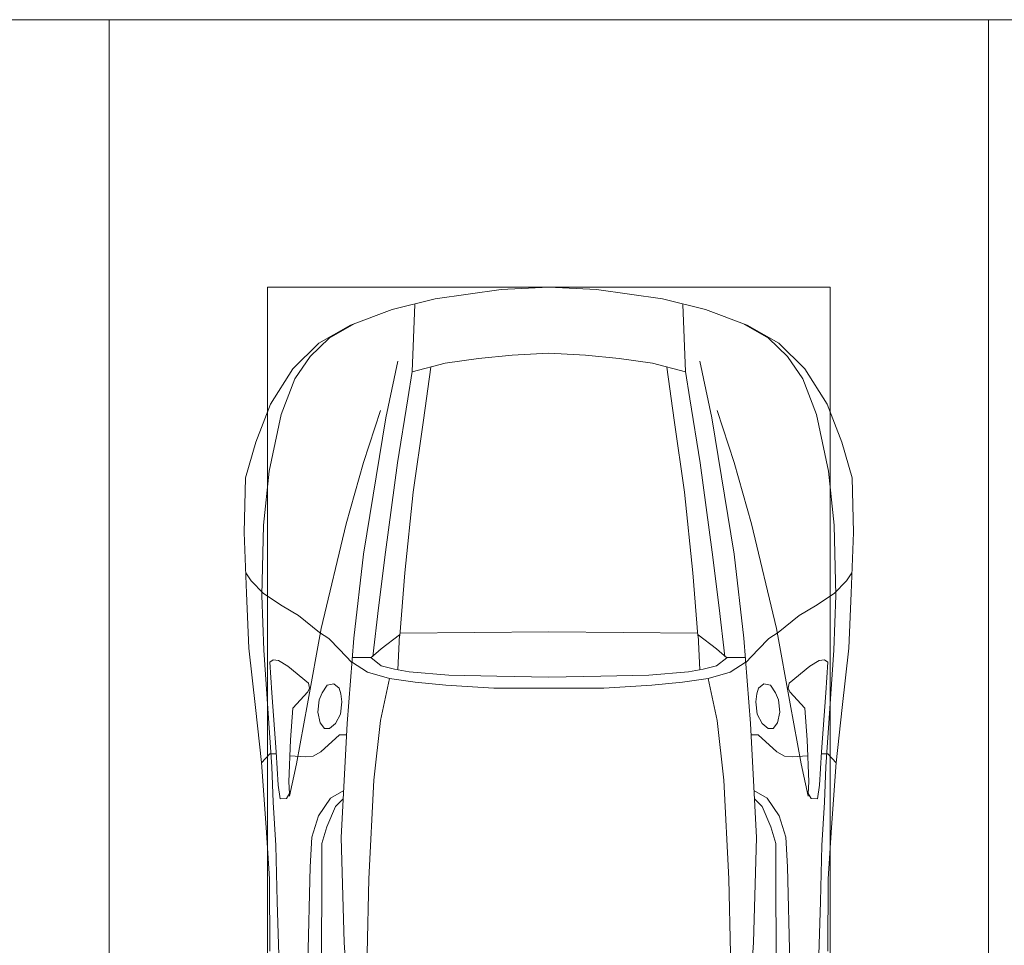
# Model space of a CAD drawing. Header units: millimetres. Extents: x -32229 to 192519, y -13689 to 125138.
# Tile 244 of 256: x 67881 to 70680, y 101680 to 104310. Entities that reach past the tile are written whole.
import ezdxf

# ---------------------------------------------------------------- set-up
doc = ezdxf.new("R2010")
doc.units = ezdxf.units.MM
for name, color, linetype, lineweight in [('A-DETL-GENF-OTLN', 7, 'Continuous', 18), ('C-PRKG-____-OTLN', 7, 'Continuous', 18), ('E-CABL-TRAY-OTLN', 7, 'Continuous', 18)]:
    doc.layers.add(name, color=color, linetype=linetype, lineweight=lineweight)

# ---------------------------------------------------------------- blocks, each defined once
blk = doc.blocks.new('АР_Машиноместо - 4900x2400_М__5300х2500_-3113489--01 ЭЛ')
at = {"layer": 'A-DETL-GENF-OTLN', "color": 253, "lineweight": 13, "true_color": 0xaaaaaa}
for p, q in [((1114.6, 4493), (927, 4466.6)), ((1250, 4500), (1114.6, 4493)), ((1250, 4500), (1385.4, 4493)), ((1385.4, 4493), (1573, 4466.6)), ((927, 4466.6), (804.4, 4436.7)), ((1573, 4466.6), (1695.6, 4436.7)), ((804.4, 4436.7), (686, 4391.6)), ((861.2, 4260.3), (869.3, 4451.1)), ((1638.8, 4260.3), (1630.7, 4451.1)), ((1695.6, 4436.7), (1814, 4391.6)), ((686, 4391.6), (596.3, 4340.6)), ((1814, 4391.6), (1903.7, 4340.6)), ((596.3, 4340.6), (522.5, 4267.9)), ((1903.7, 4340.6), (1977.5, 4267.9)), ((1250, 4312), (1146, 4306.7)), ((1250, 4312), (1354, 4306.7)), ((955.5, 4283.9), (861, 4259.4)), ((1050.4, 4297.3), (955.5, 4283.9)), ((1146, 4306.7), (1050.4, 4297.3)), ((1354, 4306.7), (1449.6, 4297.3)), ((1449.6, 4297.3), (1544.5, 4283.9)), ((1544.5, 4283.9), (1639, 4259.4)), ((522.5, 4267.9), (458.6, 4167)), ((914, 4272.5), (893.6, 4121.6)), ((1586, 4272.5), (1606.4, 4121.6)), ((1977.5, 4267.9), (2041.4, 4167)), ((458.6, 4167), (416.4, 4059.2)), ((2041.4, 4167), (2083.6, 4059.2)), ((893.6, 4121.6), (863.9, 3917.5)), ((1606.4, 4121.6), (1636.1, 3917.5)), ((416.4, 4059.2), (387.4, 3958.4)), ((2083.6, 4059.2), (2112.6, 3958.4)), ((387.4, 3958.4), (384, 3802.9)), ((2112.6, 3958.4), (2116, 3802.9)), ((863.9, 3917.5), (840.1, 3687.8)), ((1636.1, 3917.5), (1659.9, 3687.8)), ((384, 3802.9), (390.2, 3630)), ((2116, 3802.9), (2109.8, 3630)), ((403.8, 3665.5), (388.1, 3688.4)), ((840.1, 3687.8), (826.6, 3509.6)), ((1659.9, 3687.8), (1673.4, 3509.6)), ((2096.2, 3665.5), (2111.9, 3688.4)), ((438.6, 3629.8), (403.8, 3665.5)), ((2061.4, 3629.8), (2096.2, 3665.5)), ((390.2, 3630), (397.1, 3474.2)), ((491.4, 3594.2), (438.6, 3629.8)), ((2008.6, 3594.2), (2061.4, 3629.8)), ((2109.8, 3630), (2102.9, 3474.2)), ((537.9, 3567), (491.4, 3594.2)), ((1962.1, 3567), (2008.6, 3594.2)), ((598.3, 3518.6), (537.9, 3567)), ((1901.7, 3518.6), (1962.1, 3567)), ((624.9, 3501.2), (598.3, 3518.6)), ((654.7, 3470.4), (624.9, 3501.2)), ((676.4, 3260.1), (695.7, 3502.8)), ((773.2, 3472.4), (825.6, 3512.1)), ((825.6, 3512.1), (821, 3413)), ((1250, 3520.1), (827.2, 3517.2)), ((1250, 3520.1), (1672.8, 3517.2)), ((1674.4, 3512.1), (1679, 3413)), ((1726.8, 3472.4), (1674.4, 3512.1)), ((1823.6, 3260.1), (1804.3, 3502.8)), ((1845.3, 3470.4), (1875.1, 3501.2)), ((1875.1, 3501.2), (1901.7, 3518.6)), ((397.1, 3474.2), (415.7, 3305.9)), ((744.3, 3447), (773.2, 3472.4)), ((1755.7, 3447), (1726.8, 3472.4)), ((2102.9, 3474.2), (2084.3, 3305.9)), ((690.2, 3433.7), (654.7, 3470.4)), ((744.1, 3447.2), (691.3, 3447.2)), ((773, 3424.2), (744.1, 3447.2)), ((1727, 3424.2), (1755.7, 3447)), ((1755.7, 3447.2), (1808.7, 3447.2)), ((1809.8, 3433.7), (1845.3, 3470.4)), ((456.6, 3434.5), (466.2, 3441.1)), ((462.2, 3347.3), (456.6, 3434.5)), ((466.2, 3441.1), (481.5, 3439.1)), ((481.5, 3439.1), (508, 3422.8)), ((508, 3422.8), (566.8, 3375.1)), ((811.1, 3414.8), (773, 3424.2)), ((1688.9, 3414.8), (1727, 3424.2)), ((1992, 3422.8), (1933.2, 3375.1)), ((2018.5, 3439.1), (1992, 3422.8)), ((2033.8, 3441.1), (2018.5, 3439.1)), ((2043.4, 3434.5), (2033.8, 3441.1)), ((2037.8, 3347.3), (2043.4, 3434.5)), ((853.3, 3407.2), (811.1, 3414.8)), ((965.3, 3397.8), (853.3, 3407.2)), ((1102.5, 3394.3), (965.3, 3397.8)), ((1250, 3391.3), (1102.5, 3394.3)), ((1250, 3391.3), (1397.5, 3394.3)), ((1397.5, 3394.3), (1534.7, 3397.8)), ((1534.7, 3397.8), (1646.7, 3407.2)), ((1646.7, 3407.2), (1688.9, 3414.8)), ((569.7, 3360.7), (564.6, 3349.7)), ((566.8, 3375.1), (569.7, 3360.7)), ((605.2, 3346.8), (620, 3369.3)), ((620, 3369.3), (638.7, 3372.5)), ((638.7, 3372.5), (654.1, 3360.7)), ((654.1, 3360.7), (658.7, 3344.5)), ((1845.9, 3360.7), (1841.3, 3344.5)), ((1861.3, 3372.5), (1845.9, 3360.7)), ((1880, 3369.3), (1861.3, 3372.5)), ((1894.8, 3346.8), (1880, 3369.3)), ((1933.2, 3375.1), (1930.3, 3360.7)), ((1930.3, 3360.7), (1935.4, 3349.7)), ((474.8, 3179.9), (462.2, 3347.3)), ((564.6, 3349.7), (522.2, 3303.2)), ((597.1, 3327.4), (605.2, 3346.8)), ((658.7, 3344.5), (661.1, 3321.2)), ((1841.3, 3344.5), (1838.9, 3321.2)), ((1902.9, 3327.4), (1894.8, 3346.8)), ((1935.4, 3349.7), (1977.8, 3303.2)), ((2025.2, 3179.9), (2037.8, 3347.3)), ((415.7, 3305.9), (432.8, 3149.3)), ((593.6, 3292.5), (597.1, 3327.4)), ((661.1, 3321.2), (657.2, 3286.3)), ((1838.9, 3321.2), (1842.8, 3286.3)), ((1906.4, 3292.5), (1902.9, 3327.4)), ((2084.3, 3305.9), (2067.1, 3148.3)), ((522.2, 3303.2), (515.3, 3213.7)), ((599.8, 3262.3), (593.6, 3292.5)), ((657.2, 3286.3), (643.2, 3259.9)), ((1842.8, 3286.3), (1856.8, 3259.9)), ((1900.2, 3262.3), (1906.4, 3292.5)), ((1977.8, 3303.2), (1984.7, 3213.7)), ((612.1, 3245.7), (599.8, 3262.3)), ((643.2, 3259.9), (626.8, 3246.1)), ((659.3, 2936), (676.4, 3260.1)), ((1840.7, 2936), (1823.6, 3260.1)), ((1856.8, 3259.9), (1873.2, 3246.1)), ((1887.9, 3245.7), (1900.2, 3262.3)), ((654.5, 3228.1), (601.7, 3179.4)), ((626.8, 3246.1), (612.1, 3245.7)), ((674.6, 3227.6), (654.5, 3228.1)), ((1825.4, 3227.6), (1845.5, 3228.1)), ((1845.5, 3228.1), (1898.3, 3179.4)), ((1873.2, 3246.1), (1887.9, 3245.7)), ((515.3, 3213.7), (510.9, 3094.6)), ((1984.7, 3213.7), (1989.1, 3094.6)), ((456.9, 3174.2), (432.9, 3148.3)), ((475.2, 3173.5), (456.9, 3174.2)), ((480.8, 3085), (474.8, 3179.9)), ((558.4, 3165.4), (513.6, 3168)), ((579.5, 3167.7), (558.4, 3165.4)), ((601.7, 3179.4), (579.5, 3167.7)), ((1898.3, 3179.4), (1920.5, 3167.7)), ((1920.5, 3167.7), (1941.6, 3165.4)), ((1941.6, 3165.4), (1986.4, 3168)), ((2019.2, 3085), (2025.2, 3179.9)), ((2024.8, 3173.5), (2043.1, 3174.2)), ((2043.1, 3174.2), (2067.1, 3148.3)), ((432.8, 3149.3), (446, 2964.8)), ((2067.2, 3149.3), (2054, 2964.8)), ((485.6, 3046.1), (480.8, 3085)), ((510.9, 3094.6), (512.2, 3061.4)), ((1989.1, 3094.6), (1987.8, 3061.4)), ((2014.4, 3046.1), (2019.2, 3085)), ((512.2, 3061.4), (504.5, 3046.6)), ((1987.8, 3061.4), (1995.5, 3046.6)), ((504.5, 3046.6), (485.6, 3046.1)), ((643.6, 3024.6), (618.7, 2966.7)), ((665.1, 3046.1), (643.6, 3024.6)), ((1834.9, 3046.1), (1856.4, 3024.6)), ((1856.4, 3024.6), (1881.3, 2966.7)), ((1995.5, 3046.6), (2014.4, 3046.1)), ((446, 2964.8), (456.1, 2818.3)), ((618.7, 2966.7), (604.4, 2919.4)), ((1881.3, 2966.7), (1895.6, 2919.4)), ((2054, 2964.8), (2043.9, 2818.3)), ((604.4, 2919.4), (604.4, 2850.8)), ((667.8, 2638.3), (659.3, 2936)), ((1832.2, 2638.3), (1840.7, 2936)), ((1895.6, 2919.4), (1895.6, 2850.8)), ((604.4, 2850.8), (603.5, 2534.3)), ((1895.6, 2850.8), (1896.5, 2534.3)), ((456.1, 2818.3), (456.8, 2613.6)), ((2043.9, 2818.3), (2043.2, 2613.6)), ((684.8, 2406.5), (667.8, 2638.3)), ((1815.2, 2406.5), (1832.2, 2638.3))]:
    blk.add_line(p, q, dxfattribs=at)
at = {"layer": 'A-DETL-GENF-OTLN', "color": 254, "lineweight": 13, "true_color": 0xd4d4d4}
for p, q in [((696.3, 4395.8), (625, 4354.8)), ((1803.7, 4395.8), (1875, 4354.8)), ((625, 4354.8), (571.5, 4303.1)), ((1875, 4354.8), (1928.5, 4303.1)), ((571.5, 4303.1), (527.8, 4239.8)), ((786.9, 4128.3), (821.1, 4289.8)), ((1713.1, 4128.3), (1678.9, 4289.8)), ((1928.5, 4303.1), (1972.2, 4239.8)), ((849, 4182.8), (861.2, 4260.3)), ((1651, 4182.8), (1638.8, 4260.3)), ((527.8, 4239.8), (488.6, 4138.1)), ((1972.2, 4239.8), (2011.4, 4138.1)), ((819.4, 4000.8), (849, 4182.8)), ((1680.6, 4000.8), (1651, 4182.8)), ((722.7, 4001.8), (771.7, 4149.8)), ((1777.3, 4001.8), (1728.3, 4149.8)), ((488.6, 4138.1), (454.7, 3976.8)), ((723.2, 3741.5), (786.9, 4128.3)), ((1776.8, 3741.5), (1713.1, 4128.3)), ((2011.4, 4138.1), (2045.3, 3976.8)), ((454.7, 3976.8), (438.6, 3823.4)), ((673.6, 3827.1), (722.7, 4001.8)), ((785.7, 3746.6), (819.4, 4000.8)), ((1714.3, 3746.6), (1680.6, 4000.8)), ((1826.4, 3827.1), (1777.3, 4001.8)), ((2045.3, 3976.8), (2061.4, 3823.4)), ((438.6, 3823.4), (434.2, 3623.7)), ((602.3, 3530.2), (673.6, 3827.1)), ((1897.7, 3530.2), (1826.4, 3827.1)), ((2061.4, 3823.4), (2065.8, 3623.7)), ((695.7, 3502.8), (723.2, 3741.5)), ((765.5, 3589.1), (785.7, 3746.6)), ((1734.5, 3589.1), (1714.3, 3746.6)), ((1804.3, 3502.8), (1776.8, 3741.5)), ((434.2, 3623.7), (439.5, 3468.5)), ((2065.8, 3623.7), (2060.5, 3468.5)), ((749.1, 3450.8), (765.5, 3589.1)), ((1750.9, 3450.8), (1734.5, 3589.1)), ((564, 3316.2), (602.3, 3530.2)), ((1936, 3316.2), (1897.7, 3530.2)), ((439.5, 3468.5), (462, 3136.6)), ((2060.5, 3468.5), (2038, 3136.6)), ((734.6, 3405.8), (688.5, 3435.5)), ((1765.4, 3405.8), (1811.5, 3435.5)), ((797.1, 3388.2), (734.6, 3405.8)), ((771.7, 3268.5), (797.1, 3388.2)), ((870, 3377.1), (797.1, 3388.2)), ((1630, 3377.1), (1702.9, 3388.2)), ((1702.9, 3388.2), (1765.4, 3405.8)), ((1728.3, 3268.5), (1702.9, 3388.2)), ((957.1, 3368.9), (870, 3377.1)), ((1093.5, 3360.7), (957.1, 3368.9)), ((1250, 3360.7), (1093.5, 3360.7)), ((1250, 3360.7), (1406.5, 3360.7)), ((1406.5, 3360.7), (1542.9, 3368.9)), ((1542.9, 3368.9), (1630, 3377.1)), ((532.7, 3145.9), (564, 3316.2)), ((1967.3, 3145.9), (1936, 3316.2)), ((752.8, 3099), (771.7, 3268.5)), ((1747.2, 3099), (1728.3, 3268.5)), ((462, 3136.6), (466.3, 3036.3)), ((512.5, 3053.2), (532.7, 3145.9)), ((1987.5, 3053.2), (1967.3, 3145.9)), ((2038, 3136.6), (2033.7, 3036.3)), ((737.8, 2818.3), (752.8, 3099)), ((1762.2, 2818.3), (1747.2, 3099)), ((629, 3048.1), (666.7, 3069.7)), ((1871, 3048.1), (1833.3, 3069.7)), ((466.3, 3036.3), (473.9, 2913.7)), ((595.2, 2997.9), (629, 3048.1)), ((1904.8, 2997.9), (1871, 3048.1)), ((2033.7, 3036.3), (2026.1, 2913.7)), ((575.7, 2937.4), (595.2, 2997.9)), ((1924.3, 2937.4), (1904.8, 2997.9)), ((473.9, 2913.7), (477.8, 2754.7)), ((571.6, 2853.3), (575.7, 2937.4)), ((1928.4, 2853.3), (1924.3, 2937.4)), ((2026.1, 2913.7), (2022.2, 2754.7)), ((564.4, 2580.5), (571.6, 2853.3)), ((1935.6, 2580.5), (1928.4, 2853.3)), ((733.8, 2606.7), (737.8, 2818.3)), ((1766.2, 2606.7), (1762.2, 2818.3)), ((477.8, 2754.7), (483.3, 2571.4)), ((2022.2, 2754.7), (2016.7, 2571.4))]:
    blk.add_line(p, q, dxfattribs=at)
at = {"layer": 'C-PRKG-____-OTLN', "color": 253, "lineweight": 13, "true_color": 0xaaaaaa}
for p, q in [((0, 0), (0, 5259.8)), ((2500, 0), (2500, 5259.8)), ((450, 4500), (2050, 4500)), ((450, 800), (450, 4500)), ((2050, 800), (2050, 4500))]:
    blk.add_line(p, q, dxfattribs=at)
blk = doc.blocks.new('АР_Машиноместо - 4900x2400_М__5300х2500_-V17--01 ЭЛ')
at = {"layer": 'C-PRKG-____-OTLN', "color": 253, "lineweight": 13, "true_color": 0xaaaaaa}
blk.add_line((2500, 0), (2500, -5259.8), dxfattribs=at)
blk = doc.blocks.new('АР_Машиноместо - 4900x2400_М__5300х2500_-V18--01 ЭЛ')
at = {"layer": 'C-PRKG-____-OTLN', "color": 253, "lineweight": 13, "true_color": 0xaaaaaa}
blk.add_line((0, 0), (0, -5259.8), dxfattribs=at)
blk = doc.blocks.new('Наметкина 10_РД_АР_П_отсоединено_rvt-1--01 ЭЛ')
at = {"layer": 'C-PRKG-____-OTLN', "color": 253, "lineweight": 13, "true_color": 0xaaaaaa, "rotation": 180}
for name, p in [('АР_Машиноместо - 4900x2400_М__5300х2500_-V18--01 ЭЛ', (68135.3, 99050)), ('АР_Машиноместо - 4900x2400_М__5300х2500_-V17--01 ЭЛ', (73135.3, 99050))]:
    blk.add_blockref(name, p, dxfattribs=at)
at = {"layer": 'C-PRKG-____-OTLN', "color": 253, "lineweight": 13, "true_color": 0xaaaaaa}
blk.add_blockref('АР_Машиноместо - 4900x2400_М__5300х2500_-3113489--01 ЭЛ', (68135.3, 99050), dxfattribs=at)

msp = doc.modelspace()

# ---------------------------------------------------------------- linework, layer by layer
at = {"layer": 'E-CABL-TRAY-OTLN', "color": 5, "true_color": 0x0000ff}
msp.add_line((114110.8, 104309.8), (50057.8, 104309.8), dxfattribs=at)

# ---------------------------------------------------------------- block references
at = {"lineweight": 5}
msp.add_blockref('Наметкина 10_РД_АР_П_отсоединено_rvt-1--01 ЭЛ', (0, 0), dxfattribs=at)

doc.saveas('drawing.dxf')
